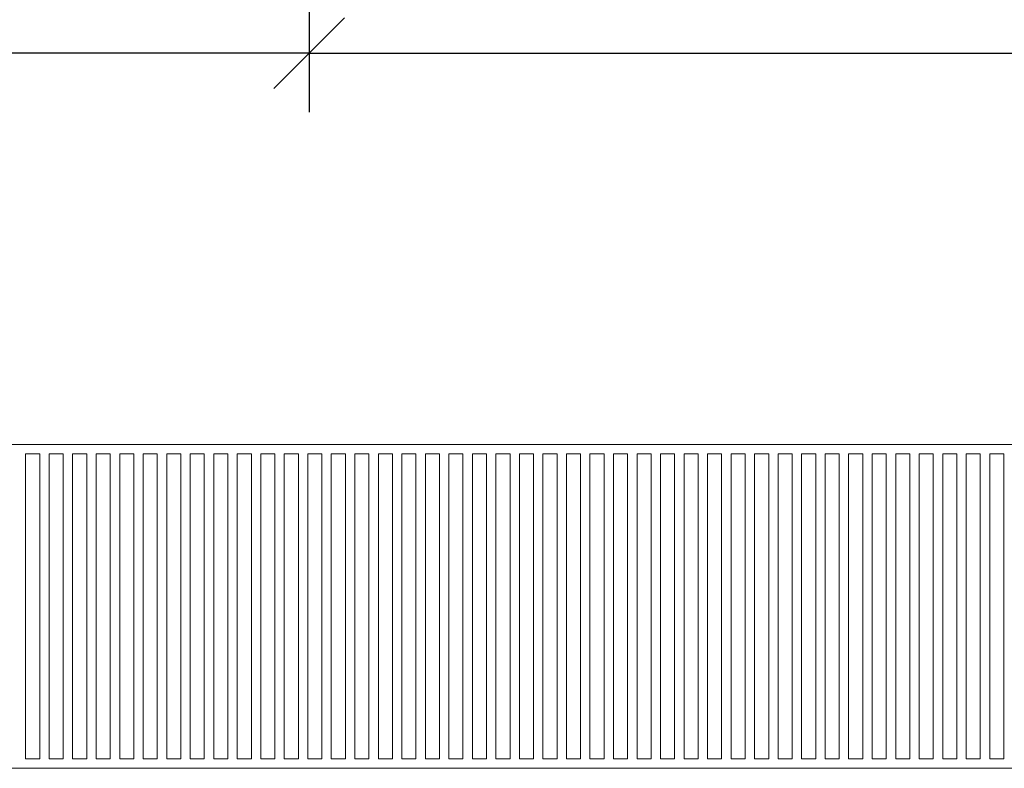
# Model space of a CAD drawing. Header units: inches. Extents: x -96941 to 10978768, y -673 to 1070890.
# Tile 140 of 256: x 59675 to 60722, y 3848 to 4643. Entities that reach past the tile are written whole.
import ezdxf

# ---------------------------------------------------------------- set-up
doc = ezdxf.new("R2010")
doc.units = ezdxf.units.IN
doc.layers.get('Defpoints').update_dxf_attribs({"color": 6, "lineweight": 9})
doc.layers.add('!_A_21_KÓTY', color=3, linetype='Continuous', lineweight=9)
doc.layers.add('!_A_23_ŠRAFY', color=252, linetype='Continuous', lineweight=9)
doc.layers.add('!_A_52_NOVÉ KCIE', color=7, linetype='Continuous', lineweight=13, true_color=0xa30000)
doc.styles.add('Iso CP', font='isocp.shx', dxfattribs={"width": 0.8})
doc.dimstyles.new('1-50', dxfattribs={"dimscale": 50, "dimtxt": 2.5, "dimasz": 1.5, "dimexe": 1.25, "dimexo": 1, "dimtad": 1, "dimdec": 0, "dimrnd": 5, "dimdsep": 46, "dimtxsty": 'Iso CP', "dimblk1": 'OBLIQUE', "dimblk2": 'OBLIQUE', "dimsah": 1, "dimcen": 2.5, "dimclrt": 4, "dimadec": 0, "dimazin": 0, "dimtfac": 1, "dimtdec": 0, "dimtmove": 1, "dimatfit": 3, "dimldrblk": 'OBLIQUE', "dimfxl": 5, "dimfxlon": 1, "dimtfill": 1, "dimtolj": 1, "dimtzin": 0, "dimarcsym": 0})

# ---------------------------------------------------------------- blocks, each defined once
blk = doc.blocks.new('_Oblique')
at = {"color": 0, "linetype": 'ByBlock', "lineweight": -2}
blk.add_line((-0.5, -0.5), (0.5, 0.5), dxfattribs=at)
blk = doc.blocks.new('*D2463')
at = {"layer": '!_A_21_KÓTY', "color": 0, "lineweight": -2, "transparency": 16777216}
for p, q in [((59982.6, 4857.8), (59982.6, 4545.3)), ((62482.6, 4857.8), (62482.6, 4545.3)), ((59982.6, 4607.8), (62482.6, 4607.8))]:
    blk.add_line(p, q, dxfattribs=at)
at = {"layer": 'Defpoints', "color": 0, "transparency": 16777216}
for p in [(59982.6, 5289.8), (62482.6, 5289.8), (62482.6, 4607.8)]:
    blk.add_point(p, dxfattribs=at)
at = {"layer": '!_A_21_KÓTY', "color": 0, "lineweight": -2, "transparency": 16777216, "xscale": 75, "yscale": 75, "zscale": 75, "rotation": 180}
blk.add_blockref('_Oblique', (59982.6, 4607.8), dxfattribs=at)
at = {"layer": '!_A_21_KÓTY', "color": 0, "lineweight": -2, "transparency": 16777216, "xscale": 75, "yscale": 75, "zscale": 75}
blk.add_blockref('_Oblique', (62482.6, 4607.8), dxfattribs=at)
at = {"layer": '!_A_21_KÓTY', "color": 4, "transparency": 16777216, "insert": (61232.6, 4701.5), "char_height": 125, "attachment_point": 5, "style": 'Iso CP', "bg_fill": 3, "box_fill_scale": 1.1, "bg_fill_color": 256, "bg_fill_true_color": 13158600, "bg_fill_transparency": 0}
blk.add_mtext('\\A1;2500', dxfattribs=at)
blk = doc.blocks.new('*D2464')
at = {"layer": '!_A_21_KÓTY', "color": 0, "lineweight": -2, "transparency": 16777216}
for p, q in [((57257.7, 4857.8), (57257.7, 4545.3)), ((59982.6, 4857.8), (59982.6, 4545.3)), ((59982.6, 4607.8), (57257.7, 4607.8))]:
    blk.add_line(p, q, dxfattribs=at)
at = {"layer": 'Defpoints', "color": 0, "transparency": 16777216}
for p in [(57257.7, 5646.1), (59982.6, 5289.8), (57257.7, 4607.8)]:
    blk.add_point(p, dxfattribs=at)
at = {"layer": '!_A_21_KÓTY', "color": 0, "lineweight": -2, "transparency": 16777216, "xscale": 75, "yscale": 75, "zscale": 75, "rotation": 180}
blk.add_blockref('_Oblique', (57257.7, 4607.8), dxfattribs=at)
at = {"layer": '!_A_21_KÓTY', "color": 0, "lineweight": -2, "transparency": 16777216, "xscale": 75, "yscale": 75, "zscale": 75}
blk.add_blockref('_Oblique', (59982.6, 4607.8), dxfattribs=at)
at = {"layer": '!_A_21_KÓTY', "color": 4, "transparency": 16777216, "insert": (58620.1, 4701.5), "char_height": 125, "attachment_point": 5, "style": 'Iso CP', "bg_fill": 3, "box_fill_scale": 1.1, "bg_fill_color": 256, "bg_fill_true_color": 13158600, "bg_fill_transparency": 0}
blk.add_mtext('\\A1;2725', dxfattribs=at)

msp = doc.modelspace()

# ---------------------------------------------------------------- linework, layer by layer
at = {"layer": '!_A_23_ŠRAFY', "color": 14, "true_color": 0xa30000}
for points in [[(59681.233, 3858.126), (59681.233, 4182.126), (59696.233, 4182.126), (59696.233, 3858.126)], [(59706.233, 3858.126), (59706.233, 4182.126), (59721.233, 4182.126), (59721.233, 3858.126)], [(59731.233, 3858.126), (59731.233, 4182.126), (59746.233, 4182.126), (59746.233, 3858.126)], [(59756.233, 3858.126), (59756.233, 4182.126), (59771.233, 4182.126), (59771.233, 3858.126)], [(59781.233, 3858.126), (59781.233, 4182.126), (59796.233, 4182.126), (59796.233, 3858.126)], [(59806.233, 3858.126), (59806.233, 4182.126), (59821.233, 4182.126), (59821.233, 3858.126)], [(59831.233, 3858.126), (59831.233, 4182.126), (59846.233, 4182.126), (59846.233, 3858.126)], [(59856.233, 3858.126), (59856.233, 4182.126), (59871.233, 4182.126), (59871.233, 3858.126)], [(59881.233, 3858.126), (59881.233, 4182.126), (59896.233, 4182.126), (59896.233, 3858.126)], [(59906.233, 3858.126), (59906.233, 4182.126), (59921.233, 4182.126), (59921.233, 3858.126)], [(59931.233, 3858.126), (59931.233, 4182.126), (59946.233, 4182.126), (59946.233, 3858.126)], [(59956.233, 3858.126), (59956.233, 4182.126), (59971.233, 4182.126), (59971.233, 3858.126)], [(59981.233, 3858.126), (59981.233, 4182.126), (59996.233, 4182.126), (59996.233, 3858.126)], [(60006.233, 3858.126), (60006.233, 4182.126), (60021.233, 4182.126), (60021.233, 3858.126)], [(60031.233, 3858.126), (60031.233, 4182.126), (60046.233, 4182.126), (60046.233, 3858.126)], [(60056.233, 3858.126), (60056.233, 4182.126), (60071.233, 4182.126), (60071.233, 3858.126)], [(60081.233, 3858.126), (60081.233, 4182.126), (60096.233, 4182.126), (60096.233, 3858.126)], [(60106.233, 3858.126), (60106.233, 4182.126), (60121.233, 4182.126), (60121.233, 3858.126)], [(60131.233, 3858.126), (60131.233, 4182.126), (60146.233, 4182.126), (60146.233, 3858.126)], [(60156.233, 3858.126), (60156.233, 4182.126), (60171.233, 4182.126), (60171.233, 3858.126)], [(60181.233, 3858.126), (60181.233, 4182.126), (60196.233, 4182.126), (60196.233, 3858.126)], [(60206.233, 3858.126), (60206.233, 4182.126), (60221.233, 4182.126), (60221.233, 3858.126)], [(60231.233, 3858.126), (60231.233, 4182.126), (60246.233, 4182.126), (60246.233, 3858.126)], [(60256.233, 3858.126), (60256.233, 4182.126), (60271.233, 4182.126), (60271.233, 3858.126)], [(60281.233, 3858.126), (60281.233, 4182.126), (60296.233, 4182.126), (60296.233, 3858.126)], [(60306.233, 3858.126), (60306.233, 4182.126), (60321.233, 4182.126), (60321.233, 3858.126)], [(60331.233, 3858.126), (60331.233, 4182.126), (60346.233, 4182.126), (60346.233, 3858.126)], [(60356.233, 3858.126), (60356.233, 4182.126), (60371.233, 4182.126), (60371.233, 3858.126)], [(60381.233, 3858.126), (60381.233, 4182.126), (60396.233, 4182.126), (60396.233, 3858.126)], [(60406.233, 3858.126), (60406.233, 4182.126), (60421.233, 4182.126), (60421.233, 3858.126)], [(60431.233, 3858.126), (60431.233, 4182.126), (60446.233, 4182.126), (60446.233, 3858.126)], [(60456.233, 3858.126), (60456.233, 4182.126), (60471.233, 4182.126), (60471.233, 3858.126)], [(60481.233, 3858.126), (60481.233, 4182.126), (60496.233, 4182.126), (60496.233, 3858.126)], [(60506.233, 3858.126), (60506.233, 4182.126), (60521.233, 4182.126), (60521.233, 3858.126)], [(60531.233, 3858.126), (60531.233, 4182.126), (60546.233, 4182.126), (60546.233, 3858.126)], [(60556.233, 3858.126), (60556.233, 4182.126), (60571.233, 4182.126), (60571.233, 3858.126)], [(60581.233, 3858.126), (60581.233, 4182.126), (60596.233, 4182.126), (60596.233, 3858.126)], [(60606.233, 3858.126), (60606.233, 4182.126), (60621.233, 4182.126), (60621.233, 3858.126)], [(60631.233, 3858.126), (60631.233, 4182.126), (60646.233, 4182.126), (60646.233, 3858.126)], [(60656.233, 3858.126), (60656.233, 4182.126), (60671.233, 4182.126), (60671.233, 3858.126)], [(60681.233, 3858.126), (60681.233, 4182.126), (60696.233, 4182.126), (60696.233, 3858.126)], [(60706.233, 3858.126), (60706.233, 4182.126), (60721.233, 4182.126), (60721.233, 3858.126)]]:
    msp.add_lwpolyline(points, close=True, dxfattribs=at)
at = {"layer": '!_A_52_NOVÉ KCIE'}
msp.add_lwpolyline([(59338.733, 4192.126), (62338.733, 4192.126), (62338.733, 3848.126), (59338.733, 3848.126)], close=True, dxfattribs=at)

# ---------------------------------------------------------------- dimensions: what is measured, and where the dimension line sits
at = {"layer": '!_A_21_KÓTY'}
dim = msp.add_linear_dim(base=(62482.595, 4607.759), p1=(59982.595, 5289.831), p2=(62482.595, 5289.831), dimstyle='1-50', dxfattribs=at)
dim.commit()
dim.dimension.update_dxf_attribs({"geometry": '*D2463', "text_midpoint": (61232.595, 4701.521)})

# ---------------------------------------------------------------- next in the draw order: dimensions: what is measured, and where the dimension line sits
dim = msp.add_linear_dim(base=(57257.665, 4607.759), p1=(59982.595, 5289.831), p2=(57257.665, 5646.129), dimstyle='1-50', dxfattribs=at)
dim.commit()
dim.dimension.update_dxf_attribs({"geometry": '*D2464', "text_midpoint": (58620.13, 4701.521)})

doc.saveas('drawing.dxf')
